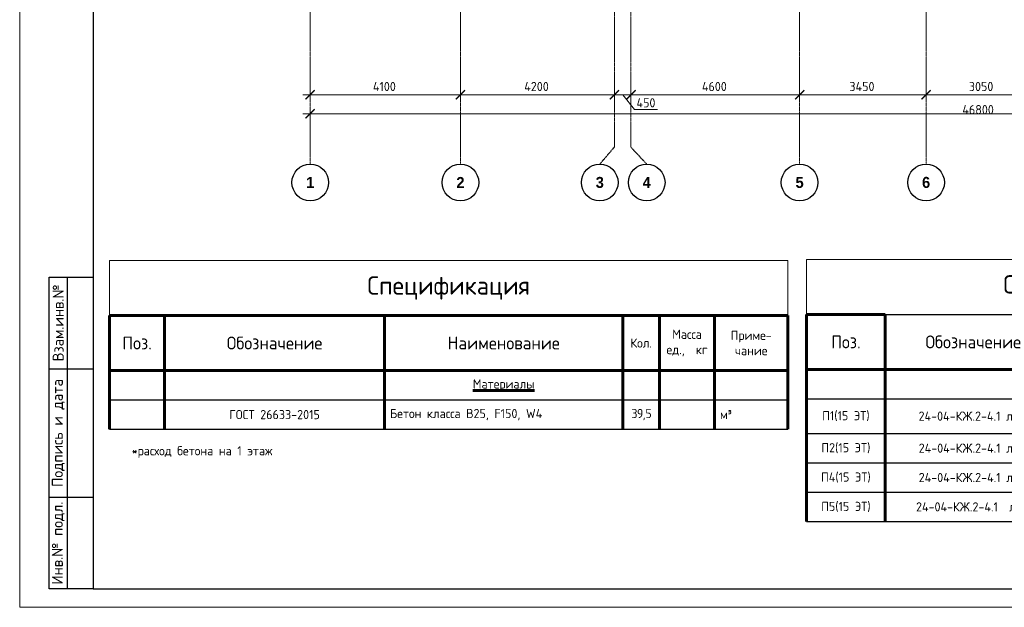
# Model space of a CAD drawing. Header units: millimetres. Extents: x 263826 to 1718326, y -423071 to 70137.
# Tile 15 of 256: x 436521 to 463375, y -396966 to -380955. Entities that reach past the tile are written whole.
import ezdxf
from ezdxf.enums import TextEntityAlignment as Align

# ---------------------------------------------------------------- set-up
doc = ezdxf.new("R2010")
doc.units = ezdxf.units.MM
doc.linetypes.add('______5', pattern=[1100, 800, -100, 100, -100])
doc.linetypes.add('осевая', pattern=[50.8, 31.75, -6.35, 6.35, -6.35])
for name, color, linetype, lineweight in [('Оси', 40, '______5', 18), ('Основная 0.6', 142, 'Continuous', 60), ('РАЗМЕРЫ', 1, 'Continuous', 9), ('Текст', 7, 'Continuous', 25), ('ТОНКИЕ', 7, 'Continuous', 9)]:
    doc.layers.add(name, color=color, linetype=linetype, lineweight=lineweight)
doc.layers.add('ТОЛСТЫЕ_ОСНОВНЫЕ', color=6, linetype='Continuous')
doc.styles.add('Century Gothic', font='GOTHIC.TTF')
doc.styles.add('GOST-2.304_Type-B', font='GOST_Common.ttf')
doc.styles.add('style1', font='GOST_Common.ttf', dxfattribs={"height": 500})
doc.dimstyles.new('СПДС', dxfattribs={"dimscale": 100, "dimtxt": 2.5, "dimasz": 2.5, "dimexe": 1.25, "dimexo": 0, "dimtad": 1, "dimdec": 0, "dimtxsty": 'GOST-2.304_Type-B', "dimblk": 'ARCHTICK', "dimcen": 2.5, "dimdle": 2, "dimadec": 0, "dimazin": 2, "dimtfac": 0.75, "dimtdec": 0, "dimtmove": 1, "dimatfit": 3, "dimfxl": 1, "dimtolj": 1, "dimarcsym": 1})

# ---------------------------------------------------------------- blocks, each defined once
blk = doc.blocks.new('_ArchTick')
at = {"color": 0, "linetype": 'ByBlock', "const_width": 0.15}
blk.add_lwpolyline([(-0.5, -0.5), (0.5, 0.5)], dxfattribs=at)
blk = doc.blocks.new('*D1737')
at = {"color": 0, "lineweight": -2, "transparency": 16777216}
for p, q in [((983646, -19381), (983646, -19256)), ((1030446, -19495), (1030446, -19256)), ((983446, -19381), (1030646, -19381))]:
    blk.add_line(p, q, dxfattribs=at)
at = {"layer": 'DEFPOINTS', "color": 0, "transparency": 16777216}
for p in [(983646, -19381), (1030446, -19381), (1030446, -19495)]:
    blk.add_point(p, dxfattribs=at)
at = {"color": 0, "lineweight": -2, "transparency": 16777216, "xscale": 250, "yscale": 250, "zscale": 250, "rotation": 180}
blk.add_blockref('_ArchTick', (983646, -19381), dxfattribs=at)
at = {"color": 0, "lineweight": -2, "transparency": 16777216, "xscale": 250, "yscale": 250, "zscale": 250}
blk.add_blockref('_ArchTick', (1030446, -19381), dxfattribs=at)
at = {"color": 0, "transparency": 16777216, "insert": (1001863, -19270), "char_height": 250, "width": 104166.67, "attachment_point": 5, "style": 'GOST-2.304_Type-B'}
blk.add_mtext('\\A1;46800', dxfattribs=at)
blk = doc.blocks.new('NSY101')
at = {"color": 0, "linetype": 'ByBlock', "lineweight": -2}
blk.add_circle((0, 0), 50, dxfattribs=at)
blk = doc.blocks.new('СЛОЖНЫЙ_ОБЪЕКТ_31')
at = {"layer": 'Оси', "color": 16, "linetype": 'Continuous', "lineweight": 25, "transparency": 33554687, "xscale": 9.999999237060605, "yscale": 9.999999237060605, "zscale": 9.999999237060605}
blk.add_blockref('NSY101', (8813, -43009), dxfattribs=at)
at = {"layer": 'Оси', "color": 16, "linetype": 'Continuous', "lineweight": 25, "transparency": 33554687, "insert": (8813, -43009), "char_height": 300, "width": 385, "attachment_point": 5, "style": 'Century Gothic'}
blk.add_mtext('\\A1;{\\fCentury Gothic|i0|b1;\\H300.000000;\\W1.000000;\\C16;2}\\P', dxfattribs=at)
blk = doc.blocks.new('СЛОЖНЫЙ_ОБЪЕКТ_32')
at = {"layer": 'Оси', "color": 16, "linetype": 'Continuous', "lineweight": 25, "transparency": 33554687, "xscale": 9.999999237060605, "yscale": 9.999999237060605, "zscale": 9.999999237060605}
blk.add_blockref('NSY101', (18063, -43009), dxfattribs=at)
at = {"layer": 'Оси', "color": 16, "linetype": 'Continuous', "lineweight": 25, "transparency": 33554687, "insert": (18063, -43009), "char_height": 300, "width": 385, "attachment_point": 5, "style": 'Century Gothic'}
blk.add_mtext('\\A1;{\\fCentury Gothic|i0|b1;\\H300.000000;\\W1.000000;\\C16;5}\\P', dxfattribs=at)
blk = doc.blocks.new('СЛОЖНЫЙ_ОБЪЕКТ_33')
at = {"layer": 'Оси', "color": 16, "linetype": 'Continuous', "lineweight": 25, "transparency": 33554687, "xscale": 9.999999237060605, "yscale": 9.999999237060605, "zscale": 9.999999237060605}
blk.add_blockref('NSY101', (21513, -43009), dxfattribs=at)
at = {"layer": 'Оси', "color": 16, "linetype": 'Continuous', "lineweight": 25, "transparency": 33554687, "insert": (21513, -43009), "char_height": 300, "width": 385, "attachment_point": 5, "style": 'Century Gothic'}
blk.add_mtext('\\A1;{\\fCentury Gothic|i0|b1;\\H300.000000;\\W1.000000;\\C16;6}\\P', dxfattribs=at)
blk = doc.blocks.new('СЛОЖНЫЙ_ОБЪЕКТ_46')
at = {"layer": 'Оси', "color": 16, "linetype": 'Continuous', "lineweight": 25, "transparency": 33554687, "xscale": 9.999999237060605, "yscale": 9.999999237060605, "zscale": 9.999999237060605}
blk.add_blockref('NSY101', (5263, -43009), dxfattribs=at)
at = {"layer": 'Оси', "color": 16, "linetype": 'Continuous', "lineweight": 25, "transparency": 33554687, "insert": (5263, -43009), "char_height": 300, "width": 385, "attachment_point": 5, "style": 'Century Gothic'}
blk.add_mtext('\\A1;{\\fCentury Gothic|i0|b1;\\H300.000000;\\W1.000000;\\C16;1}\\P', dxfattribs=at)
blk = doc.blocks.new('СЛОЖНЫЙ_ОБЪЕКТ_48')
at = {"layer": 'Оси', "color": 16, "linetype": 'Continuous', "lineweight": 25, "transparency": 33554687, "xscale": 9.999999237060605, "yscale": 9.999999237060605, "zscale": 9.999999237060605}
blk.add_blockref('NSY101', (13893, -43009), dxfattribs=at)
at = {"layer": 'Оси', "color": 16, "linetype": 'Continuous', "lineweight": 25, "transparency": 33554687, "insert": (13893, -43009), "char_height": 300, "width": 385, "attachment_point": 5, "style": 'Century Gothic'}
blk.add_mtext('\\A1;{\\fCentury Gothic|i0|b1;\\H300.000000;\\W1.000000;\\C16;4}\\P', dxfattribs=at)
blk = doc.blocks.new('СЛОЖНЫЙ_ОБЪЕКТ_49')
at = {"layer": 'Оси', "color": 16, "linetype": 'Continuous', "lineweight": 25, "transparency": 33554687, "xscale": 9.999999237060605, "yscale": 9.999999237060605, "zscale": 9.999999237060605}
blk.add_blockref('NSY101', (12613, -43009), dxfattribs=at)
at = {"layer": 'Оси', "color": 16, "linetype": 'Continuous', "lineweight": 25, "transparency": 33554687, "insert": (12613, -43009), "char_height": 300, "width": 385, "attachment_point": 5, "style": 'Century Gothic'}
blk.add_mtext('\\A1;{\\fCentury Gothic|i0|b1;\\H300.000000;\\W1.000000;\\C16;3}\\P', dxfattribs=at)
blk = doc.blocks.new('*D1723')
at = {"color": 0, "lineweight": -2, "transparency": 16777216}
for p, q in [((983646, -18864), (983646, -18739)), ((987746, -18864), (987746, -18739)), ((983446, -18864), (987946, -18864))]:
    blk.add_line(p, q, dxfattribs=at)
at = {"layer": 'DEFPOINTS', "color": 0, "transparency": 16777216}
for p in [(983646, -18864), (987746, -18864), (987746, -18864)]:
    blk.add_point(p, dxfattribs=at)
at = {"color": 0, "lineweight": -2, "transparency": 16777216, "xscale": 250, "yscale": 250, "zscale": 250, "rotation": 180}
blk.add_blockref('_ArchTick', (983646, -18864), dxfattribs=at)
at = {"color": 0, "lineweight": -2, "transparency": 16777216, "xscale": 250, "yscale": 250, "zscale": 250}
blk.add_blockref('_ArchTick', (987746, -18864), dxfattribs=at)
at = {"color": 0, "transparency": 16777216, "insert": (985670, -18639), "char_height": 250, "width": 83333.33, "attachment_point": 5, "style": 'GOST-2.304_Type-B'}
blk.add_mtext('\\A1;4100', dxfattribs=at)
blk = doc.blocks.new('*D1724')
at = {"color": 0, "lineweight": -2, "transparency": 16777216}
for p, q in [((987746, -18864), (987746, -18739)), ((991946, -18864), (991946, -18739)), ((987546, -18864), (992146, -18864))]:
    blk.add_line(p, q, dxfattribs=at)
at = {"layer": 'DEFPOINTS', "color": 0, "transparency": 16777216}
for p in [(987746, -18864), (991946, -18864), (991946, -18864)]:
    blk.add_point(p, dxfattribs=at)
at = {"color": 0, "lineweight": -2, "transparency": 16777216, "xscale": 250, "yscale": 250, "zscale": 250, "rotation": 180}
blk.add_blockref('_ArchTick', (987746, -18864), dxfattribs=at)
at = {"color": 0, "lineweight": -2, "transparency": 16777216, "xscale": 250, "yscale": 250, "zscale": 250}
blk.add_blockref('_ArchTick', (991946, -18864), dxfattribs=at)
at = {"color": 0, "transparency": 16777216, "insert": (989820, -18639), "char_height": 250, "width": 83333.33, "attachment_point": 5, "style": 'GOST-2.304_Type-B'}
blk.add_mtext('\\A1;4200', dxfattribs=at)
blk = doc.blocks.new('*D1725')
at = {"color": 0, "lineweight": -2, "transparency": 16777216}
for p, q in [((992396, -18864), (992396, -18739)), ((996996, -18864), (996996, -18739)), ((992196, -18864), (997196, -18864))]:
    blk.add_line(p, q, dxfattribs=at)
at = {"layer": 'DEFPOINTS', "color": 0, "transparency": 16777216}
for p in [(992396, -18864), (996996, -18864), (996996, -18864)]:
    blk.add_point(p, dxfattribs=at)
at = {"color": 0, "lineweight": -2, "transparency": 16777216, "xscale": 250, "yscale": 250, "zscale": 250, "rotation": 180}
blk.add_blockref('_ArchTick', (992396, -18864), dxfattribs=at)
at = {"color": 0, "lineweight": -2, "transparency": 16777216, "xscale": 250, "yscale": 250, "zscale": 250}
blk.add_blockref('_ArchTick', (996996, -18864), dxfattribs=at)
at = {"color": 0, "transparency": 16777216, "insert": (994670, -18639), "char_height": 250, "width": 83333.33, "attachment_point": 5, "style": 'GOST-2.304_Type-B'}
blk.add_mtext('\\A1;4600', dxfattribs=at)
blk = doc.blocks.new('*D1726')
at = {"color": 0, "lineweight": -2, "transparency": 16777216}
for p, q in [((996996, -18864), (996996, -18739)), ((1000446, -18864), (1000446, -18739)), ((996796, -18864), (1000646, -18864))]:
    blk.add_line(p, q, dxfattribs=at)
at = {"layer": 'DEFPOINTS', "color": 0, "transparency": 16777216}
for p in [(996996, -18864), (1000446, -18864), (1000446, -18864)]:
    blk.add_point(p, dxfattribs=at)
at = {"color": 0, "lineweight": -2, "transparency": 16777216, "xscale": 250, "yscale": 250, "zscale": 250, "rotation": 180}
blk.add_blockref('_ArchTick', (996996, -18864), dxfattribs=at)
at = {"color": 0, "lineweight": -2, "transparency": 16777216, "xscale": 250, "yscale": 250, "zscale": 250}
blk.add_blockref('_ArchTick', (1000446, -18864), dxfattribs=at)
at = {"color": 0, "transparency": 16777216, "insert": (998695, -18639), "char_height": 250, "width": 83333.33, "attachment_point": 5, "style": 'GOST-2.304_Type-B'}
blk.add_mtext('\\A1;3450', dxfattribs=at)
blk = doc.blocks.new('*D1727')
at = {"color": 0, "lineweight": -2, "transparency": 16777216}
for p, q in [((1000446, -18864), (1000446, -18739)), ((1003496, -18864), (1003496, -18739)), ((1000246, -18864), (1003696, -18864))]:
    blk.add_line(p, q, dxfattribs=at)
at = {"layer": 'DEFPOINTS', "color": 0, "transparency": 16777216}
for p in [(1000446, -18864), (1003496, -18864), (1003496, -18864)]:
    blk.add_point(p, dxfattribs=at)
at = {"color": 0, "lineweight": -2, "transparency": 16777216, "xscale": 250, "yscale": 250, "zscale": 250, "rotation": 180}
blk.add_blockref('_ArchTick', (1000446, -18864), dxfattribs=at)
at = {"color": 0, "lineweight": -2, "transparency": 16777216, "xscale": 250, "yscale": 250, "zscale": 250}
blk.add_blockref('_ArchTick', (1003496, -18864), dxfattribs=at)
at = {"color": 0, "transparency": 16777216, "insert": (1001945, -18639), "char_height": 250, "width": 83333.33, "attachment_point": 5, "style": 'GOST-2.304_Type-B'}
blk.add_mtext('\\A1;3050', dxfattribs=at)
blk = doc.blocks.new('*D1735')
at = {"color": 0, "lineweight": -2, "transparency": 16777216}
for p, q in [((991946, -18739), (991946, -18989)), ((992596, -18864), (991746, -18864)), ((992171, -18864), (992493, -19270)), ((992396, -18802), (992396, -18989)), ((992493, -19270), (993118, -19270))]:
    blk.add_line(p, q, dxfattribs=at)
at = {"layer": 'DEFPOINTS', "color": 0, "transparency": 16777216}
for p in [(991946, -18739), (991946, -18864), (992396, -18802)]:
    blk.add_point(p, dxfattribs=at)
at = {"color": 0, "lineweight": -2, "transparency": 16777216, "xscale": 250, "yscale": 250, "zscale": 250, "rotation": 180}
blk.add_blockref('_ArchTick', (991946, -18864), dxfattribs=at)
at = {"color": 0, "lineweight": -2, "transparency": 16777216, "xscale": 250, "yscale": 250, "zscale": 250}
blk.add_blockref('_ArchTick', (992396, -18864), dxfattribs=at)
at = {"color": 0, "transparency": 16777216, "insert": (992805, -19083), "char_height": 250, "attachment_point": 5, "style": 'GOST-2.304_Type-B'}
blk.add_mtext('\\A1;450', dxfattribs=at)
blk = doc.blocks.new('*U69')
at = {"layer": 'ТОЛСТЫЕ_ОСНОВНЫЕ'}
for p, q in [((8, 5), (8, 90)), ((8, 90), (20, 90)), ((13, 5), (13, 90)), ((8, 65), (20, 65)), ((8, 30), (20, 30)), ((20, 5), (8, 5))]:
    blk.add_line(p, q, dxfattribs=at)
at = {"layer": 'ТОЛСТЫЕ_ОСНОВНЫЕ', "color": 6}
blk.add_lwpolyline([(20, 5), (589, 5), (589, 415), (20, 415)], close=True, dxfattribs=at)
at = {"layer": 'ТОНКИЕ'}
blk.add_lwpolyline([(0, 0), (594, 0), (594, 420), (0, 420)], close=True, dxfattribs=at)
at = {"layer": 'Текст', "style": 'style1'}
for s, p in [('Взам.инв.№', (10.5, 77.5)), ('Подпись и дата', (10.5, 47.5)), ('Инв.№ подл.', (10.5, 17.5))]:
    blk.add_text(s, height=3, rotation=90, dxfattribs=at).set_placement(p, align=Align.MIDDLE)
blk = doc.blocks.new('*T1360')
at = {"layer": 'DEFPOINTS', "color": 8, "linetype": 'ByBlock', "lineweight": 0, "transparency": 16777216}
for p, q in [((0, 0), (18500, 0)), ((0, 0), (0, -1500)), ((18500, 0), (18500, -1500))]:
    blk.add_line(p, q, dxfattribs=at)
at = {"layer": 'Основная 0.6', "color": 0, "linetype": 'Continuous', "lineweight": 60, "transparency": 16777216}
for p, q in [((0, -1500), (15000, -1500)), ((0, -1500), (0, -4600)), ((1500, -1500), (1500, -4600)), ((7500, -1500), (7500, -4600)), ((14000, -1500), (14000, -4600)), ((15000, -1500), (15000, -4600)), ((16500, -1500), (16500, -4600)), ((18500, -1500), (18500, -4600)), ((0, -3000), (15000, -3000))]:
    blk.add_line(p, q, dxfattribs=at)
at = {"layer": 'Основная 0.6', "color": 0, "linetype": 'Continuous', "transparency": 16777216}
for p, q in [((15000, -1500), (18500, -1500)), ((15000, -3000), (18500, -3000))]:
    blk.add_line(p, q, dxfattribs=at)
at = {"layer": 'Основная 0.6', "color": 0, "linetype": 'Continuous', "lineweight": -2, "transparency": 16777216}
for p, q in [((0, -3800), (1500, -3800)), ((14000, -3800), (18500, -3800)), ((0, -4600), (1500, -4600)), ((14000, -4600), (18500, -4600))]:
    blk.add_line(p, q, dxfattribs=at)
at = {"layer": 'Основная 0.6', "color": 0, "lineweight": -2, "transparency": 16777216}
for p, q in [((1500, -3800), (14000, -3800)), ((1500, -4600), (14000, -4600))]:
    blk.add_line(p, q, dxfattribs=at)
at = {"layer": 'Основная 0.6', "color": 0, "transparency": 16777216, "style": 'GOST-2.304_Type-B'}
for s, insert, char_height, width, attachment_point in [('Спецификация', (9250, -750), 500, 18200, 5), ('Поз.', (750, -2250), 350, 1200, 5), ('Обозначение', (4500, -2250), 350, 5700, 5), ('Наименование', (10750, -2250), 350, 6200, 5), ('Кол.', (14500, -2250), 250, 700, 5), ('Масса\\Pед.,  кг', (15750, -2250), 250, 1200, 5), ('Приме-\\Pчание', (17500, -2250), 250, 1700, 5), ('{\\LМатериалы}', (10750, -3400), 250, 6200, 5), ('м³', (16650, -4200), 250, 1700, 4), ('ГОСТ 26633-2015', (4500, -4200), 250, 5700, 5), ('Бетон класса В25, F150, W4', (7650, -4200), 250, 6200, 4), ('{\\T0.9;39,5', (14500, -4200), 250, 700, 5)]:
    blk.add_mtext(s, dxfattribs=dict(at, insert=insert, char_height=char_height, width=width, attachment_point=attachment_point))
blk = doc.blocks.new('*T1361')
at = {"layer": 'DEFPOINTS', "color": 8, "linetype": 'ByBlock', "lineweight": 0, "transparency": 16777216}
for p, q in [((0, 0), (17950, 0)), ((0, 0), (0, -1500)), ((17950, 0), (17950, -1500))]:
    blk.add_line(p, q, dxfattribs=at)
at = {"layer": 'Основная 0.6', "color": 0, "linetype": 'Continuous', "lineweight": 60, "transparency": 16777216}
for p, q in [((0, -1500), (2152, -1500)), ((0, -1500), (0, -7145)), ((2152, -1500), (2152, -7145)), ((6950, -1500), (6950, -7145)), ((13450, -1500), (13450, -7145)), ((14450, -1500), (14450, -7145)), ((15950, -1500), (15950, -7145)), ((17950, -1500), (17950, -7145)), ((0, -3000), (14450, -3000))]:
    blk.add_line(p, q, dxfattribs=at)
at = {"layer": 'Основная 0.6', "color": 0, "linetype": 'ByBlock', "lineweight": -2, "transparency": 16777216}
blk.add_line((2152, -1500), (17950, -1500), dxfattribs=at)
at = {"layer": 'Основная 0.6', "color": 0, "linetype": 'Continuous', "transparency": 16777216}
blk.add_line((14450, -3000), (17950, -3000), dxfattribs=at)
at = {"layer": 'Основная 0.6', "color": 0, "linetype": 'Continuous', "lineweight": -2, "transparency": 16777216}
for p, q in [((0, -3800), (2152, -3800)), ((13450, -3800), (17950, -3800)), ((0, -4745), (2152, -4745)), ((13450, -4745), (17950, -4745)), ((0, -5545), (2152, -5545)), ((13450, -5545), (17950, -5545)), ((0, -6345), (2152, -6345)), ((13450, -6345), (17950, -6345)), ((0, -7145), (2152, -7145)), ((13450, -7145), (17950, -7145))]:
    blk.add_line(p, q, dxfattribs=at)
at = {"layer": 'Основная 0.6', "color": 0, "lineweight": -2, "transparency": 16777216}
for p, q in [((2152, -3800), (13450, -3800)), ((2152, -4745), (6950, -4745)), ((2152, -5545), (6950, -5545)), ((2152, -6345), (6950, -6345)), ((2152, -7145), (13450, -7145))]:
    blk.add_line(p, q, dxfattribs=at)
at = {"layer": 'Основная 0.6', "color": 0, "transparency": 16777216, "attachment_point": 5, "style": 'GOST-2.304_Type-B'}
for s, insert, char_height, width in [('Спецификация пилонов', (8975, -750), 500, 17649.63), ('Поз.', (1076, -2250), 350, 1851.73), ('Обозначение', (4551, -2250), 350, 4497.9), ('Наименование', (10200, -2250), 350, 6200), ('Кол.', (13950, -2250), 250, 700), ('Масса\\Pед.,  кг', (15200, -2250), 250, 1200), ('Приме-\\Pчание', (16950, -2250), 250, 1700), ('{\\C256;П1(15 ЭТ)}', (1076, -4272), 250, 1851.73), ('24-04-КЖ.2-4.1 л.34', (4551, -4272), 250, 4497.9), ('20', (13950, -4272), 250, 700), ('{\\C256;П2(15 ЭТ)}', (1076, -5145), 250, 1851.73), ('24-04-КЖ.2-4.1 л.35', (4551, -5145), 250, 4497.9), ('14', (13950, -5145), 250, 700), ('Пилоны 15-го этажа', (10200, -5472), 250, 6200), ('{\\C256;П4(15 ЭТ)}', (1076, -5945), 250, 1851.73), ('24-04-КЖ.2-4.1 л.36', (4551, -5945), 250, 4497.9), ('3', (13950, -5945), 250, 700), ('{\\C256;П5(15 ЭТ)}', (1076, -6745), 250, 1851.73), ('24-04-КЖ.2-4.1  л.37', (4551, -6745), 250, 4497.9), ('16', (13950, -6745), 250, 700)]:
    blk.add_mtext(s, dxfattribs=dict(at, insert=insert, char_height=char_height, width=width))
blk = doc.blocks.new('оси2')
at = {"layer": 'Оси', "color": 16, "linetype": 'осевая', "lineweight": 0, "ltscale": 0.5, "transparency": 33554687}
for p, q in [((983645.5, 5465.4), (983645.8, -20755.1)), ((987745.5, 5465.4), (987745.5, -20739.3)), ((996995.5, 5465.4), (996995.5, -20739.3)), ((1000445.5, 5465.4), (1000445.5, -20739.3)), ((991945.5, 4955.2), (991945.5, -20287.7)), ((992395.5, 4955.2), (992395.5, -20293.6))]:
    blk.add_line(p, q, dxfattribs=at)
at = {"layer": 'Оси', "color": 16, "linetype": 'осевая', "lineweight": 25, "ltscale": 0.5, "transparency": 33554687}
for p, q in [((991545, -20755.1), (991945.5, -20287.7)), ((992825, -20755.1), (992395.5, -20293.6))]:
    blk.add_line(p, q, dxfattribs=at)
at = {"layer": 'Оси', "color": 16, "linetype": 'Continuous', "lineweight": 25, "transparency": 33554687}
for name, p in [('СЛОЖНЫЙ_ОБЪЕКТ_46', (978385.3, 21754.4)), ('СЛОЖНЫЙ_ОБЪЕКТ_31', (978932, 21754.4)), ('СЛОЖНЫЙ_ОБЪЕКТ_49', (978932, 21754.4)), ('СЛОЖНЫЙ_ОБЪЕКТ_48', (978932, 21754.4)), ('СЛОЖНЫЙ_ОБЪЕКТ_32', (978932, 21754.4)), ('СЛОЖНЫЙ_ОБЪЕКТ_33', (978932, 21754.4))]:
    blk.add_blockref(name, p, dxfattribs=at)
for base, p1, p2, picture, middle in [((987745.5, -18864.1), (983645.5, -18864.1), (987745.5, -18864.1), '*D1723', (985670.4, -18864.1)), ((991945.5, -18864.1), (987745.5, -18864.1), (991945.5, -18864.1), '*D1724', (989820.4, -18864.1)), ((996995.5, -18864.1), (992395.5, -18864.1), (996995.5, -18864.1), '*D1725', (994670.4, -18864.1)), ((1000445.5, -18864.1), (996995.5, -18864.1), (1000445.5, -18864.1), '*D1726', (998695.4, -18864.1)), ((1003495.5, -18864.1), (1000445.5, -18864.1), (1003495.5, -18864.1), '*D1727', (1001945.4, -18864.1)), ((1030445.5, -19380.9), (983645.5, -19380.9), (1030445.5, -19495.3), '*D1737', (1001863, -19495.3))]:
    dim = blk.add_linear_dim(base=base, p1=p1, p2=p2, dimstyle='СПДС', override={"dimgap": 1})
    dim.commit()
    dim.dimension.update_dxf_attribs({"geometry": picture, "text_midpoint": middle, "dimtype": 160})
dim = blk.add_linear_dim(base=(991945.5, -18864.1), p1=(992395.5, -18801.6), p2=(991945.5, -18739.1), dimstyle='СПДС')
dim.commit()
dim.dimension.update_dxf_attribs({"geometry": '*D1735', "text_midpoint": (992555.1, -19270.3), "dimtype": 160})

msp = doc.modelspace()

# ---------------------------------------------------------------- block references
at = {"xscale": 100, "yscale": 100, "zscale": 100}
msp.add_blockref('*U69', (436520.8066, -396966.12651, 3100), dxfattribs=at)
for name, p in [('*T1361', (457977.60802, -387485.33407)), ('*T1360', (438971.73084, -387515.00227))]:
    msp.add_blockref(name, p)
at = {"layer": 'РАЗМЕРЫ'}
msp.add_blockref('оси2', (-539203.53067, -364135.97522, -559.99999), dxfattribs=at)

# ---------------------------------------------------------------- texts
at = {"ltscale": 100, "insert": (439575.4114, -392576.9393), "char_height": 250, "width": 17398.1240905, "attachment_point": 1, "style": 'GOST-2.304_Type-B'}
msp.add_mtext('*расход бетона на 1 этаж', dxfattribs=at)

doc.saveas('drawing.dxf')
